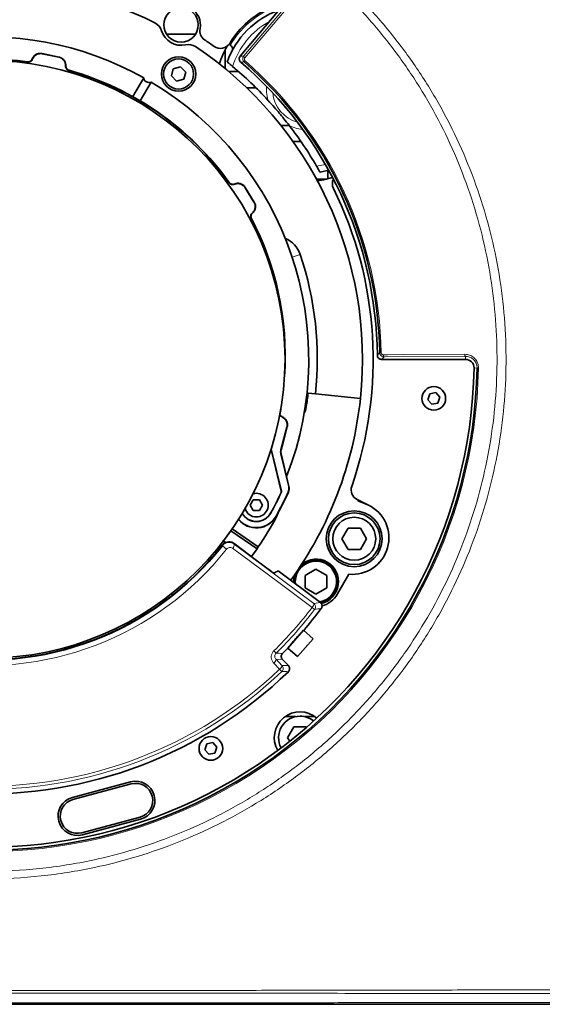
# Model space of a CAD drawing. Header units: millimetres. Extents: x 0 to 1118, y 0 to 864.
# Tile 61 of 200: x 395 to 436, y 394 to 471. Entities that reach past the tile are written whole.
import ezdxf

# ---------------------------------------------------------------- set-up
doc = ezdxf.new("R2010")
doc.units = ezdxf.units.MM

msp = doc.modelspace()

# ---------------------------------------------------------------- linework, layer by layer
at = {"color": 7, "linetype": 'Continuous', "lineweight": 35}
for p, q in [((416.546, 472.898), (412.365, 467.916)), ((409.252, 470.418), (409.259, 470.564)), ((406.649, 469.63), (408.901, 469.63)), ((411.59, 468.769), (411.496, 468.842)), ((411.633, 468.735), (411.59, 468.769)), ((397.003, 468.123), (398.314, 467.852)), ((398.293, 467.839), (397.016, 468.103)), ((411.186, 466.959), (411.186, 468.396)), ((407.727, 467.091), (407.169, 466.942)), ((408.135, 466.683), (407.727, 467.091)), ((407.169, 466.942), (407.02, 466.384)), ((407.02, 466.384), (407.428, 465.976)), ((407.986, 466.125), (408.135, 466.683)), ((411.469, 466.722), (412.236, 466.722)), ((404.876, 466.241), (404.034, 464.782)), ((405.453, 465.908), (404.611, 464.449)), ((407.428, 465.976), (407.986, 466.125)), ((412.868, 465.463), (413.584, 465.463)), ((415.514, 462.556), (416.148, 462.556)), ((416.458, 461.297), (417.069, 461.297)), ((419.22, 459.07), (418.549, 458.924)), ((419.146, 459.05), (419.146, 458.456)), ((418.273, 458.389), (419.08, 458.389)), ((413.425, 456.613), (412.741, 457.723)), ((412.747, 457.747), (413.449, 456.607)), ((423.322, 444.417), (429.827, 444.417)), ((418.192, 441.743), (417.618, 441.804)), ((421.673, 441.377), (418.192, 441.743)), ((427.046, 441.748), (426.896, 441.291)), ((426.896, 441.291), (427.217, 440.933)), ((427.516, 441.847), (427.046, 441.748)), ((427.838, 441.489), (427.516, 441.847)), ((427.688, 441.032), (427.838, 441.489)), ((427.217, 440.933), (427.688, 441.032)), ((415.514, 437.417), (415.981, 439.162)), ((416.003, 439.174), (415.656, 437.881)), ((414.782, 437.338), (415.54, 434.204)), ((415.549, 434.203), (414.789, 437.345)), ((415.656, 437.881), (415.532, 437.417)), ((415.51, 437.088), (416.12, 434.567)), ((415.528, 437.088), (416.139, 434.566)), ((413.368, 433.535), (413.128, 433.119)), ((413.849, 433.535), (413.368, 433.535)), ((414.09, 433.119), (413.849, 433.535)), ((421.424, 433.552), (422.295, 433.127)), ((421.48, 433.45), (421.504, 433.513)), ((413.128, 433.119), (413.368, 432.702)), ((413.849, 432.702), (414.09, 433.119)), ((422.061, 433.229), (421.48, 433.45)), ((422.295, 433.127), (422.061, 433.229)), ((413.368, 432.702), (413.849, 432.702)), ((415.208, 432.255), (415.365, 432.649)), ((411.743, 431.282), (413.751, 429.876)), ((420.716, 431.344), (420.234, 430.511)), ((421.678, 431.344), (420.716, 431.344)), ((422.159, 430.511), (421.678, 431.344)), ((411.643, 431.138), (413.665, 429.722)), ((420.234, 430.511), (420.716, 429.677)), ((421.678, 429.677), (422.159, 430.511)), ((411.246, 430.217), (411.171, 430.269)), ((411.174, 430.251), (411.233, 430.209)), ((413.623, 428.833), (411.895, 430.133)), ((413.234, 429.125), (413.665, 429.722)), ((420.716, 429.677), (421.678, 429.677)), ((418.228, 428.15), (417.391, 427.667)), ((419.065, 427.667), (418.228, 428.15)), ((418.57, 425.575), (415.312, 428.027)), ((416.742, 427.963), (416.754, 427.963)), ((417.391, 427.667), (417.391, 426.701)), ((419.065, 426.701), (419.065, 427.667)), ((420.774, 427.761), (419.891, 426.231)), ((416.561, 427.184), (416.564, 427.085)), ((416.628, 427.184), (416.635, 427.031)), ((417.391, 426.701), (418.228, 426.218)), ((418.228, 426.218), (419.065, 426.701)), ((419.146, 425.793), (419.146, 425.695)), ((416.055, 422.041), (417.263, 423.42)), ((418.015, 422.761), (417.263, 423.42)), ((416.807, 421.382), (418.015, 422.761)), ((416.055, 422.041), (416.807, 421.382)), ((416.1, 420.678), (415.637, 421.163)), ((416.649, 416.722), (415.84, 416.722)), ((418.159, 416.722), (417.349, 416.722)), ((416.518, 415.926), (416.037, 415.093)), ((417.48, 415.926), (416.518, 415.926)), ((417.499, 415.895), (417.48, 415.926)), ((409.761, 414.618), (409.612, 414.161)), ((410.232, 414.717), (409.761, 414.618)), ((410.553, 414.359), (410.232, 414.717)), ((416.037, 415.093), (416.198, 414.813)), ((409.612, 414.161), (409.933, 413.802)), ((409.933, 413.802), (410.404, 413.901)), ((410.404, 413.901), (410.553, 414.359)), ((399.351, 410.462), (403.859, 411.67)), ((399.394, 410.301), (403.902, 411.509)), ((404.592, 408.933), (400.084, 407.725)), ((404.635, 408.772), (400.127, 407.564))]:
    msp.add_line(p, q, dxfattribs=at)
at = {"color": 7, "linetype": 'Continuous', "lineweight": 18}
for p, q in [((412.629, 467.937), (416.721, 472.751)), ((397.003, 468.123), (397.016, 468.103)), ((398.293, 467.839), (398.314, 467.852)), ((412.736, 467.554), (412.665, 467.471)), ((418.282, 459.39), (418.967, 459.521)), ((412.747, 457.747), (412.741, 457.723)), ((413.425, 456.613), (413.449, 456.607)), ((417.016, 452.541), (416.384, 452.33)), ((423.284, 444.935), (423.174, 444.933)), ((429.827, 444.646), (423.509, 444.606)), ((429.827, 444.646), (429.827, 444.417)), ((430.72, 443.743), (430.484, 443.748)), ((430.83, 443.741), (430.72, 443.743)), ((417.484, 440.748), (417.396, 440.761)), ((416.003, 439.174), (415.981, 439.162)), ((414.789, 437.345), (414.782, 437.338)), ((415.514, 437.417), (415.532, 437.417)), ((415.528, 437.088), (415.51, 437.088)), ((414.715, 432.502), (414.723, 432.498)), ((415.152, 432.259), (415.137, 432.267)), ((410.976, 429.975), (411.306, 429.715)), ((411.895, 430.133), (411.9, 430.097)), ((411.9, 430.097), (418.062, 425.503)), ((417.931, 425.185), (418.127, 425.035)), ((418.062, 425.503), (418.57, 425.575)), ((414.963, 421.812), (415.136, 421.636)), ((415.415, 420.396), (414.952, 420.876)), ((415.134, 421.169), (415.597, 420.689)), ((415.637, 421.163), (415.134, 421.169)), ((415.597, 420.689), (416.1, 420.678)), ((415.415, 420.396), (415.585, 420.216))]:
    msp.add_line(p, q, dxfattribs=at)
at = {"color": 7, "linetype": 'Continuous', "lineweight": 18, "flags": 128}
for points in [[(416.812, 472.601), (416.609, 472.362), (415.797, 471.407), (412.72, 467.787)], [(412.365, 467.916), (412.498, 467.926), (412.629, 467.937)], [(412.72, 467.787), (412.696, 467.808), (412.675, 467.831), (412.656, 467.853), (412.642, 467.875), (412.631, 467.894), (412.626, 467.912), (412.625, 467.926), (412.629, 467.937)], [(395.899, 467.465), (395.894, 467.471), (395.885, 467.484)], [(396.256, 467.68), (396.251, 467.687), (396.242, 467.7)], [(398.845, 467.163), (398.838, 467.158), (398.824, 467.15)], [(399.087, 466.823), (399.08, 466.819), (399.067, 466.811)], [(414.505, 464.506), (414.399, 465.12), (414.4, 465.574)], [(417.204, 462.243), (416.757, 462.319), (416.17, 462.528)], [(411.51, 458.098), (411.512, 458.106), (411.515, 458.121)], [(411.912, 457.986), (411.913, 457.994), (411.917, 458.009)], [(413.312, 455.748), (413.304, 455.75), (413.288, 455.754)], [(413.231, 455.339), (413.224, 455.341), (413.208, 455.345)], [(423.509, 444.606), (423.416, 444.512), (423.322, 444.417)], [(423.452, 444.772), (423.765, 444.774), (425.018, 444.782), (429.77, 444.813)], [(423.452, 444.772), (423.453, 444.74), (423.456, 444.709), (423.462, 444.681), (423.469, 444.656), (423.477, 444.635), (423.487, 444.62), (423.498, 444.61), (423.509, 444.606)], [(429.77, 444.813), (429.771, 444.78), (429.774, 444.75), (429.78, 444.721), (429.787, 444.696), (429.795, 444.675), (429.805, 444.66), (429.816, 444.65), (429.827, 444.646)], [(415.604, 439.946), (415.611, 439.95), (415.625, 439.958)], [(416.12, 434.567), (416.129, 434.567), (416.139, 434.566)], [(415.538, 434.093), (415.535, 434.094), (415.529, 434.094)], [(415.54, 434.204), (415.545, 434.204), (415.549, 434.203)], [(416.098, 434.133), (416.085, 434.134), (416.079, 434.135)], [(410.976, 429.975), (410.973, 429.997), (410.971, 430.013)], [(411.171, 430.269), (411.172, 430.26), (411.174, 430.251)], [(417.931, 425.185), (417.414, 425.57), (415.349, 427.109), (411.768, 429.778)]]:
    msp.add_lwpolyline(points, dxfattribs=at)
at = {"color": 7, "linetype": 'Continuous', "lineweight": 35, "flags": 128}
for points in [[(418.349, 458.249), (418.812, 458.328), (419.52, 458.512)], [(417.314, 440.246), (417.411, 440.458), (417.484, 440.748)], [(416.552, 427.689), (416.538, 427.637), (416.478, 427.184)], [(415.641, 421.628), (416.042, 422.039), (416.182, 422.186)]]:
    msp.add_lwpolyline(points, dxfattribs=at)
at = {"color": 7, "linetype": 'Continuous', "lineweight": 35}
for centre, radius in [((407.775, 470.344), 1.333), ((407.578, 466.534), 1.333), ((392.666, 444.426), 23.167), ((407.578, 466.534), 1.167), ((427.367, 441.39), 0.917), ((421.197, 430.511), 2.167), ((421.197, 430.511), 2), ((421.197, 430.511), 1.667), ((410.083, 414.26), 0.917)]:
    msp.add_circle(centre, radius, dxfattribs=at)
for centre, radius, start, end in [((392.666, 444.426), 29.167, 63.34723, 172.28355), ((407.775, 470.344), 1.5, 348.61673, 130.90188), ((417.536, 465.294), 7, 113.16918, 148.88721), ((417.5, 465.339), 6.5, 109.32854, 160.91693), ((405.301, 469.6), 1, 16.73366, 63.34723), ((392.666, 444.426), 25, 60.76397, 134.38201), ((407.775, 470.344), 1.583, 196.73366, 282.78495), ((410.062, 469.883), 0.833, 168.61673, 235.65262), ((408.347, 467.824), 1, 56.17138, 102.78495), ((392.666, 444.426), 29.167, 354, 56.17138), ((392.666, 444.426), 30, 53.90869, 55.65262), ((410.829, 469.342), 0.833, 233.90869, 328.88721), ((417.406, 465.185), 7, 149.98133, 162.25741), ((392.847, 444.686), 23, 82.40883, 113.71577), ((392.847, 444.686), 22.983, 82.36889, 109.907), ((392.666, 444.426), 29.667, 42.59684, 49.90881), ((392.666, 444.426), 30.325, 0.60656, 49.39344), ((392.666, 444.426), 30.513, 0.95198, 49.04802), ((392.847, 444.686), 22.983, 35.70222, 74.29778), ((392.847, 444.686), 23, 35.74217, 74.25783), ((405.29, 466.291), 0.417, 186.8699, 293.1301), ((392.666, 444.426), 25, 338.66789, 59.23603), ((392.666, 444.426), 29.667, 30.29119, 37.60316), ((420.333, 458.035), 0.833, 154.43185, 206.19232), ((392.666, 444.426), 30, 340.82971, 26.19232), ((392.847, 444.686), 22.983, 0.36851, 27.63111), ((392.847, 444.686), 23, 356.55974, 27.59117), ((415.063, 451.89), 2.058, 18.43064, 67.70423), ((392.666, 444.426), 25.667, 354, 18.43064), ((429.827, 443.759), 0.658, 358.97222, 90), ((392.666, 444.426), 38.06, 249.02778, 358.97222), ((392.666, 444.426), 37.825, 249.02778, 358.97222), ((392.666, 444.426), 29.167, 324.04654, 354), ((392.666, 444.426), 25.089, 351.56936, 354), ((421.789, 434.301), 0.833, 160.82971, 244), ((413.609, 433.119), 0.917, 270, 106.17576), ((392.847, 444.686), 25.033, 330.87649, 334.96946), ((392.847, 444.686), 25.042, 330.87649, 334.97651), ((392.847, 444.686), 25.516, 330.87649, 335.57484), ((392.847, 444.686), 25.533, 330.87649, 335.58871), ((413.609, 433.119), 0.917, 197.09427, 270), ((421.053, 430.581), 2.833, 264.36079, 64), ((413.609, 433.119), 1.767, 218.61426, 330.87649), ((413.609, 433.119), 1.749, 218.41708, 330.87649), ((413.609, 433.119), 1.275, 210.49821, 330.87649), ((413.609, 433.119), 1.267, 210.28412, 330.87649), ((392.666, 444.426), 25.618, 325.39134, 331.63501), ((392.666, 444.426), 23.298, 259.91733, 321.78267), ((392.666, 444.426), 23.326, 259.9815, 321.7185), ((418.228, 427.184), 1.75, 283.40844, 128.74988), ((418.228, 427.184), 1.667, 283.04774, 180), ((418.228, 427.184), 1.6, 280.57466, 180), ((418.159, 427.231), 2, 285.77833, 330), ((392.666, 444.426), 32.367, 319.50154, 323.35958), ((392.666, 444.426), 33.694, 267.70345, 314.04655), ((416.999, 415.093), 2, 49.44154, 209.91296), ((416.999, 415.093), 1.667, 90, 208.49714), ((416.999, 415.093), 1.667, 50.85736, 90), ((404.247, 410.221), 1.5, 285, 105), ((404.247, 410.221), 1.333, 285, 105), ((399.739, 409.013), 1.5, 105, 285), ((399.739, 409.013), 1.333, 105, 285)]:
    msp.add_arc(centre, radius, start, end, dxfattribs=at)
at = {"color": 7, "linetype": 'Continuous', "lineweight": 18}
for centre, radius, start, end in [((417.5, 465.339), 6.833, 104.90004, 149.87018), ((417.5, 465.339), 6, 118.71433, 162.71191), ((419.932, 381.556), 86.221, 94.83511, 95.00959), ((392.666, 444.426), 30.622, 0.95198, 49.04802), ((417.5, 465.339), 2.638, 185.77184, 254.42816), ((417.5, 465.339), 2.167, 211.74906, 228.45094), ((362.15, 505.606), 86.053, 314.99024, 315.16506), ((392.666, 444.426), 38.17, 249.02778, 358.97222), ((392.666, 444.426), 23.745, 259.9815, 321.7185), ((411.492, 430.079), 0.408, 312.51016, 2.51422), ((392.666, 444.426), 31.757, 314.59551, 322.70777), ((417.655, 425.485), 0.408, 312.51887, 2.52994), ((417.862, 425.237), 0.333, 322.72836, 53.01144), ((405.107, 515.723), 91.618, 278.17043, 278.49258), ((392.666, 444.426), 32.004, 314.59551, 322.70777), ((416.942, 512.991), 91.372, 268.8673, 269.1838), ((414.729, 421.217), 0.408, 303.21943, 353.23094), ((415.192, 420.737), 0.408, 303.21997, 353.23189), ((415.356, 420.458), 0.333, 313.45227, 43.71145), ((392.666, 444.426), 33.338, 268.3183, 313.4317), ((392.666, 444.426), 33.091, 268.3183, 313.4317), ((417.466, 515.579), 95.381, 268.87026, 269.17431)]:
    msp.add_arc(centre, radius, start, end, dxfattribs=at)
at = {"color": 7, "linetype": 'Continuous', "lineweight": 35}
for centre, major_axis, ratio, start_param, end_param in [((419.079, 458.456), (-0.0248, 0.062), 0.998896, 3.211707, 4.331686), ((414.62, 437.299), (0.119, 0.116), 0.999949, 5.747453, 6.235063), ((414.627, 437.306), (0.119, 0.116), 0.999949, 5.747453, 6.268125), ((416.158, 437.245), (0.667, -0.008), 0.999959, 2.891959, 3.391227), ((416.176, 437.245), (0.667, -0.008), 0.999959, 2.891959, 3.391227), ((391.184, 442.31), (14.852, 21.211), 0.995013, 4.812304, 4.819098), ((403.77, 459.179), (22.211, 29.509), 0.866047, 4.194231, 4.204905)]:
    msp.add_ellipse(centre, major_axis=major_axis, ratio=ratio, start_param=start_param, end_param=end_param, dxfattribs=at)
at = {"color": 7, "linetype": 'Continuous', "lineweight": 18}
for points, knots in [([(392.937, 484.674), (392.959, 484.674), (393.722, 484.668), (395.231, 484.614), (397.456, 484.41), (399.673, 484.083), (402.227, 483.559), (405.102, 482.759), (408.26, 481.59), (411.342, 480.146), (414.284, 478.45), (417.064, 476.518), (419.662, 474.373), (422.097, 471.992), (424.32, 469.415), (426.307, 466.673), (428.052, 463.788), (429.562, 460.738), (430.809, 457.567), (431.779, 454.313), (432.472, 451.003), (432.887, 447.613), (433.013, 444.195), (432.848, 440.783), (432.398, 437.404), (431.655, 434.039), (430.628, 430.758), (429.33, 427.589), (427.779, 424.556), (425.956, 421.634), (423.898, 418.891), (421.627, 416.347), (419.17, 414.019), (416.497, 411.883), (413.659, 409.987), (410.689, 408.349), (407.613, 406.971), (404.402, 405.844), (400.833, 404.923), (396.909, 404.299), (392.975, 404.091), (389.326, 404.242), (385.983, 404.659), (382.656, 405.361), (379.4, 406.343), (376.252, 407.59), (373.232, 409.087), (370.32, 410.848), (367.567, 412.85), (365.005, 415.067), (362.647, 417.478), (360.48, 420.103), (358.541, 422.905), (356.854, 425.849), (355.422, 428.911), (354.243, 432.113), (353.339, 435.409), (352.72, 438.76), (352.384, 442.14), (352.334, 445.569), (352.577, 448.986), (353.108, 452.359), (353.919, 455.671), (355.023, 458.941), (356.402, 462.096), (358.031, 465.098), (359.894, 467.934), (362.013, 470.632), (364.344, 473.127), (366.862, 475.402), (369.54, 477.445), (372.41, 479.277), (375.417, 480.854), (378.532, 482.167), (381.728, 483.213), (385.035, 483.996), (388.579, 484.523), (391.05, 484.664), (392.373, 484.674), (392.395, 484.674)], [0, 0, 0, 0, 0.000254, 0.009071, 0.017929, 0.026787, 0.035686, 0.048899, 0.062203, 0.075649, 0.089289, 0.10251, 0.115824, 0.129279, 0.142929, 0.156203, 0.169477, 0.182941, 0.1966, 0.209917, 0.223233, 0.236741, 0.250446, 0.263818, 0.277286, 0.2909, 0.304717, 0.318082, 0.331542, 0.345149, 0.358959, 0.372239, 0.385613, 0.399131, 0.412846, 0.426117, 0.439388, 0.452847, 0.466501, 0.483141, 0.499966, 0.513227, 0.526489, 0.539939, 0.553582, 0.566854, 0.580127, 0.593587, 0.607242, 0.62052, 0.633797, 0.647264, 0.660926, 0.674233, 0.687539, 0.701036, 0.71473, 0.728102, 0.741475, 0.75504, 0.768805, 0.782132, 0.795554, 0.809274, 0.823098, 0.836409, 0.849815, 0.863366, 0.877117, 0.890335, 0.903644, 0.917096, 0.930742, 0.943937, 0.957224, 0.970651, 0.984272, 0.999746, 1, 1, 1, 1]), ([(392.333, 484.167), (391.047, 484.121), (388.664, 484.034), (385.209, 483.504), (381.976, 482.748), (378.786, 481.707), (375.702, 480.403), (372.748, 478.847), (369.949, 477.061), (367.283, 475.024), (364.961, 472.914), (362.961, 470.794), (361.259, 468.728), (359.693, 466.54), (358.275, 464.243), (356.917, 461.666), (355.677, 458.803), (354.604, 455.625), (353.796, 452.332), (353.273, 448.987), (353.036, 445.643), (353.075, 442.304), (353.398, 438.945), (354.004, 435.63), (354.88, 432.4), (356.013, 429.276), (357.418, 426.227), (359.071, 423.315), (360.961, 420.558), (363.059, 417.988), (365.389, 415.577), (367.907, 413.38), (370.601, 411.403), (373.433, 409.671), (376.43, 408.166), (379.534, 406.927), (382.731, 405.953), (385.976, 405.256), (389.302, 404.829), (392.923, 404.674), (396.832, 404.88), (400.664, 405.489), (404.156, 406.39), (407.29, 407.486), (410.353, 408.854), (413.284, 410.476), (416.062, 412.337), (418.665, 414.416), (421.108, 416.729), (423.345, 419.245), (425.353, 421.93), (427.128, 424.771), (428.673, 427.785), (429.954, 430.921), (430.956, 434.127), (431.687, 437.397), (432.144, 440.753), (432.314, 444.132), (432.199, 447.48), (431.812, 450.783), (431.145, 454.074), (430.203, 457.291), (428.997, 460.41), (427.546, 463.394), (425.833, 466.277), (423.888, 468.994), (421.723, 471.535), (419.365, 473.875), (416.792, 476.03), (414.05, 477.954), (411.163, 479.635), (408.162, 481.062), (405.019, 482.243), (402.146, 483.051), (399.598, 483.579), (397.416, 483.902), (395.214, 484.113), (393.739, 484.149), (392.999, 484.167)], [0, 0, 0, 0, 0.015515, 0.0287692, 0.0421162, 0.0555611, 0.0692326, 0.0824839, 0.095828, 0.1092703, 0.1229392, 0.1336522, 0.1444388, 0.1552255, 0.1661126, 0.1769997, 0.1903669, 0.2037342, 0.2174427, 0.2312525, 0.244561, 0.2578694, 0.2715108, 0.2852517, 0.2985113, 0.3118625, 0.3253198, 0.3389957, 0.3522394, 0.3656227, 0.3790059, 0.3926644, 0.4059135, 0.419303, 0.4326925, 0.4463582, 0.459604, 0.4729899, 0.4863758, 0.5000375, 0.5166971, 0.5335427, 0.546794, 0.5601857, 0.5735773, 0.5872453, 0.6005728, 0.6139003, 0.6274194, 0.6411372, 0.6544896, 0.667842, 0.6815363, 0.6953322, 0.7086868, 0.7220414, 0.7357341, 0.7495273, 0.7628325, 0.7761376, 0.7896295, 0.8033153, 0.8165613, 0.8299466, 0.8433319, 0.8569919, 0.8702446, 0.8835902, 0.8970432, 0.9107171, 0.9239755, 0.9373269, 0.9507855, 0.9644652, 0.9733076, 0.9821911, 0.9910747, 1, 1, 1, 1]), ([(412.665, 467.471), (412.653, 467.482), (412.614, 467.518), (412.566, 467.6), (412.543, 467.717), (412.562, 467.838), (412.607, 467.904), (412.629, 467.937)], [0, 0, 0, 0, 0.0912606, 0.3069033, 0.5353098, 0.7692575, 1, 1, 1, 1]), ([(412.72, 467.787), (412.708, 467.77), (412.686, 467.737), (412.676, 467.677), (412.687, 467.619), (412.711, 467.578), (412.731, 467.559), (412.736, 467.554)], [0, 0, 0, 0, 0.236453, 0.473133, 0.699982, 0.911038, 1, 1, 1, 1]), ([(423.509, 444.606), (423.478, 444.609), (423.411, 444.614), (423.317, 444.659), (423.239, 444.733), (423.186, 444.827), (423.178, 444.898), (423.174, 444.933)], [0, 0, 0, 0, 0.178888, 0.391612, 0.595022, 0.796523, 1, 1, 1, 1]), ([(423.284, 444.935), (423.286, 444.917), (423.29, 444.882), (423.316, 444.835), (423.356, 444.798), (423.403, 444.776), (423.436, 444.773), (423.452, 444.772)], [0, 0, 0, 0, 0.198508, 0.396921, 0.600375, 0.816529, 1, 1, 1, 1]), ([(429.77, 444.813), (429.894, 444.801), (430.143, 444.777), (430.473, 444.578), (430.712, 444.288), (430.821, 443.989), (430.828, 443.805), (430.83, 443.741)], [0, 0, 0, 0, 0.2292098, 0.4585844, 0.6803883, 0.889032, 1, 1, 1, 1]), ([(430.72, 443.743), (430.718, 443.797), (430.713, 443.953), (430.62, 444.206), (430.419, 444.45), (430.141, 444.617), (429.931, 444.637), (429.827, 444.646)], [0, 0, 0, 0, 0.109769, 0.316685, 0.538085, 0.768647, 1, 1, 1, 1]), ([(410.976, 429.975), (411, 430.003), (411.074, 430.087), (411.239, 430.19), (411.465, 430.241), (411.701, 430.216), (411.834, 430.137), (411.9, 430.097)], [0, 0, 0, 0, 0.1067361, 0.3259887, 0.5501594, 0.7755852, 1, 1, 1, 1]), ([(411.768, 429.778), (411.735, 429.798), (411.669, 429.837), (411.551, 429.849), (411.438, 429.823), (411.355, 429.772), (411.318, 429.729), (411.306, 429.715)], [0, 0, 0, 0, 0.226263, 0.452795, 0.676686, 0.894335, 1, 1, 1, 1]), ([(414.963, 421.812), (414.937, 421.784), (414.86, 421.7), (414.777, 421.523), (414.753, 421.291), (414.808, 421.059), (414.904, 420.937), (414.952, 420.876)], [0, 0, 0, 0, 0.108653, 0.3225848, 0.5452307, 0.7727648, 1, 1, 1, 1]), ([(415.134, 421.169), (415.109, 421.199), (415.061, 421.259), (415.033, 421.374), (415.043, 421.49), (415.085, 421.58), (415.123, 421.622), (415.136, 421.636)], [0, 0, 0, 0, 0.238447, 0.471713, 0.691928, 0.89692, 1, 1, 1, 1]), ([(303.198, 395.609), (304.971, 395.608), (308.518, 395.604), (313.81, 395.598), (319.078, 395.593), (324.797, 395.589), (330.943, 395.58), (337.493, 395.571), (343.974, 395.559), (350.403, 395.548), (356.824, 395.534), (362.856, 395.525), (368.539, 395.513), (373.89, 395.508), (379.369, 395.5), (384.246, 395.497), (388.449, 395.496), (391.948, 395.495), (395.461, 395.496), (398.982, 395.497), (402.483, 395.498), (405.95, 395.5), (409.369, 395.504), (412.754, 395.508), (417.223, 395.514), (422.712, 395.525), (429.191, 395.535), (435.612, 395.55), (442.045, 395.56), (448.53, 395.573), (455.087, 395.581), (461.728, 395.59), (468.453, 395.595), (475.256, 395.603), (479.84, 395.607), (482.134, 395.609)], [0, 0, 0, 0, 0.028813, 0.057658, 0.086603, 0.115582, 0.152644, 0.189738, 0.226872, 0.264053, 0.301237, 0.338527, 0.36828, 0.398095, 0.42828, 0.45862, 0.477376, 0.496134, 0.514939, 0.533889, 0.552887, 0.571631, 0.590415, 0.609117, 0.627847, 0.665443, 0.702688, 0.739944, 0.777088, 0.814175, 0.8513, 0.888356, 0.925477, 0.962703, 1, 1, 1, 1]), ([(482.12, 395.201), (482.095, 395.201), (479.782, 395.203), (475.194, 395.206), (468.403, 395.211), (461.679, 395.22), (455.029, 395.229), (448.463, 395.235), (441.971, 395.244), (435.535, 395.255), (429.116, 395.263), (423.368, 395.273), (418.269, 395.279), (413.831, 395.283), (409.707, 395.287), (405.914, 395.289), (402.08, 395.291), (397.819, 395.293), (393.14, 395.293), (388.856, 395.292), (384.274, 395.291), (379.411, 395.29), (373.947, 395.287), (368.603, 395.281), (362.929, 395.274), (356.901, 395.264), (350.48, 395.255), (344.05, 395.246), (337.563, 395.236), (331.006, 395.229), (324.281, 395.221), (317.386, 395.212), (310.333, 395.207), (305.585, 395.203), (303.212, 395.201)], [0, 0, 0, 0, 0.000407, 0.037546, 0.074685, 0.111825, 0.148967, 0.186114, 0.223265, 0.260433, 0.297678, 0.334919, 0.359889, 0.384865, 0.409822, 0.428541, 0.447259, 0.472352, 0.497472, 0.522563, 0.541269, 0.571456, 0.601648, 0.631381, 0.66112, 0.698386, 0.735582, 0.772776, 0.809935, 0.84709, 0.884203, 0.922795, 0.961407, 1, 1, 1, 1]), ([(303.232, 394.631), (304.369, 394.63), (307.791, 394.626), (313.472, 394.62), (320.239, 394.613), (326.942, 394.605), (333.566, 394.597), (340.115, 394.588), (346.597, 394.579), (353.043, 394.57), (359.498, 394.561), (364.934, 394.554), (369.343, 394.549), (372.691, 394.546), (376.08, 394.544), (379.502, 394.541), (382.953, 394.54), (386.225, 394.539), (389.316, 394.538), (392.222, 394.538), (395.136, 394.538), (398.044, 394.538), (400.937, 394.539), (404.778, 394.541), (409.529, 394.543), (415.137, 394.548), (420.634, 394.554), (426.054, 394.561), (431.421, 394.569), (436.775, 394.576), (442.145, 394.584), (447.552, 394.591), (453.006, 394.598), (458.515, 394.605), (463.697, 394.611), (468.539, 394.616), (473.03, 394.621), (477.55, 394.626), (480.583, 394.629), (482.1, 394.631)], [0, 0, 0, 0, 0.0185025, 0.0556839, 0.0929342, 0.1301258, 0.1673794, 0.2046015, 0.2418556, 0.2791191, 0.3164536, 0.353803, 0.3725201, 0.391254, 0.4100554, 0.4288879, 0.4476288, 0.4664113, 0.4819856, 0.4975864, 0.5132686, 0.5289783, 0.5445471, 0.5601409, 0.5914883, 0.6225917, 0.653794, 0.6848157, 0.7158524, 0.7468076, 0.7777643, 0.8086809, 0.8396166, 0.8705144, 0.9014461, 0.9260348, 0.9506434, 0.9753118, 1, 1, 1, 1])]:
    msp.add_open_spline(points, degree=3, knots=knots, dxfattribs=at)
at = {"color": 7, "linetype": 'Continuous', "lineweight": 35}
for points, knots in [([(411.724, 468.32), (411.724, 468.32), (411.748, 468.366), (411.771, 468.454), (411.75, 468.577), (411.704, 468.669), (411.657, 468.713), (411.633, 468.735)], [0, 0, 0, 0, 0.003676, 0.387647, 0.6572, 0.827955, 1, 1, 1, 1]), ([(397.003, 468.123), (396.987, 468.126), (396.897, 468.142), (396.728, 468.135), (396.517, 468.051), (396.34, 467.903), (396.275, 467.768), (396.242, 467.7)], [0, 0, 0, 0, 0.0517, 0.288772, 0.525843, 0.762922, 1, 1, 1, 1]), ([(397.016, 468.103), (396.941, 468.11), (396.792, 468.126), (396.573, 468.054), (396.39, 467.919), (396.295, 467.779), (396.262, 467.695), (396.256, 467.68)], [0, 0, 0, 0, 0.2372859, 0.4745722, 0.7118487, 0.9491212, 1, 1, 1, 1]), ([(398.824, 467.15), (398.821, 467.225), (398.814, 467.375), (398.71, 467.581), (398.55, 467.741), (398.397, 467.815), (398.309, 467.835), (398.293, 467.839)], [0, 0, 0, 0, 0.23728, 0.474561, 0.711834, 0.949109, 1, 1, 1, 1]), ([(398.314, 467.852), (398.33, 467.849), (398.418, 467.828), (398.571, 467.754), (398.731, 467.594), (398.835, 467.388), (398.841, 467.238), (398.845, 467.163)], [0, 0, 0, 0, 0.0517, 0.288772, 0.525843, 0.762922, 1, 1, 1, 1]), ([(412.403, 467.448), (412.377, 467.476), (412.325, 467.53), (412.286, 467.639), (412.284, 467.752), (412.315, 467.848), (412.351, 467.897), (412.365, 467.916)], [0, 0, 0, 0, 0.2161638, 0.4323293, 0.6484591, 0.8645745, 1, 1, 1, 1]), ([(396.242, 467.7), (396.242, 467.7), (396.229, 467.664), (396.191, 467.598), (396.105, 467.524), (395.998, 467.48), (395.923, 467.483), (395.885, 467.484)], [0, 0, 0, 0, 0.001554, 0.251159, 0.500766, 0.750383, 1, 1, 1, 1]), ([(396.256, 467.68), (396.248, 467.661), (396.224, 467.607), (396.16, 467.534), (396.061, 467.477), (395.97, 467.459), (395.916, 467.463), (395.899, 467.465)], [0, 0, 0, 0, 0.139529, 0.389022, 0.638506, 0.887987, 1, 1, 1, 1]), ([(399.067, 466.811), (399.032, 466.824), (398.962, 466.852), (398.881, 466.934), (398.831, 467.036), (398.822, 467.112), (398.824, 467.15), (398.824, 467.15)], [0, 0, 0, 0, 0.249711, 0.499423, 0.749125, 0.998825, 1, 1, 1, 1]), ([(398.845, 467.163), (398.845, 467.162), (398.843, 467.125), (398.851, 467.049), (398.901, 466.947), (398.982, 466.864), (399.052, 466.837), (399.087, 466.823)], [0, 0, 0, 0, 0.001554, 0.251159, 0.500766, 0.750383, 1, 1, 1, 1]), ([(411.771, 467.122), (411.733, 467.154), (411.645, 467.228), (411.518, 467.333), (411.416, 467.416), (411.365, 467.458), (411.36, 467.462), (411.358, 467.464)], [0, 0, 0, 0, 0.18479, 0.426067, 0.654141, 0.866051, 1, 1, 1, 1]), ([(414.505, 464.506), (414.674, 464.318), (415.098, 463.85), (415.656, 463.186), (416.029, 462.708), (416.17, 462.528)], [0, 0, 0, 0, 0.294687, 0.734697, 1, 1, 1, 1]), ([(418.549, 458.924), (418.548, 458.926), (418.545, 458.931), (418.516, 458.982), (418.462, 459.077), (418.388, 459.208), (418.324, 459.318), (418.288, 459.38), (418.282, 459.39)], [0, 0, 0, 0, 0.131779, 0.32751, 0.526349, 0.735217, 0.957866, 1, 1, 1, 1]), ([(411.327, 458.154), (411.311, 458.176), (411.287, 458.208), (411.258, 458.247), (411.239, 458.272), (411.224, 458.293), (411.212, 458.309), (411.205, 458.318), (411.205, 458.319), (411.204, 458.319)], [0, 0, 0, 0, 0.249708, 0.377143, 0.499782, 0.625655, 0.749894, 0.874854, 1, 1, 1, 1]), ([(411.447, 457.99), (411.445, 457.992), (411.442, 457.996), (411.427, 458.018), (411.406, 458.046), (411.378, 458.084), (411.349, 458.124), (411.334, 458.144), (411.327, 458.154)], [0, 0, 0, 0, 0.249269, 0.373334, 0.499694, 0.749083, 0.874348, 1, 1, 1, 1]), ([(411.912, 457.986), (411.892, 457.979), (411.837, 457.959), (411.739, 457.955), (411.63, 457.988), (411.554, 458.042), (411.521, 458.085), (411.51, 458.098)], [0, 0, 0, 0, 0.139529, 0.389022, 0.638506, 0.887987, 1, 1, 1, 1]), ([(411.515, 458.121), (411.525, 458.108), (411.559, 458.066), (411.635, 458.011), (411.744, 457.979), (411.842, 457.982), (411.897, 458.002), (411.917, 458.009)], [0, 0, 0, 0, 0.111455, 0.360842, 0.610232, 0.859631, 1, 1, 1, 1]), ([(412.741, 457.723), (412.695, 457.783), (412.604, 457.902), (412.401, 458.012), (412.178, 458.052), (412.011, 458.025), (411.927, 457.992), (411.912, 457.986)], [0, 0, 0, 0, 0.237286, 0.474572, 0.711849, 0.949121, 1, 1, 1, 1]), ([(412.747, 457.747), (412.738, 457.76), (412.688, 457.836), (412.566, 457.955), (412.361, 458.051), (412.132, 458.078), (411.989, 458.032), (411.917, 458.009)], [0, 0, 0, 0, 0.0517, 0.288772, 0.525843, 0.762922, 1, 1, 1, 1]), ([(411.889, 457.355), (411.874, 457.378), (411.85, 457.413), (411.823, 457.453), (411.8, 457.486), (411.785, 457.508), (411.778, 457.519), (411.777, 457.52), (411.777, 457.521)], [0, 0, 0, 0, 0.24958, 0.374887, 0.499864, 0.749268, 0.874572, 1, 1, 1, 1]), ([(411.998, 457.192), (411.991, 457.202), (411.979, 457.221), (411.951, 457.262), (411.926, 457.3), (411.905, 457.331), (411.894, 457.347), (411.889, 457.355)], [0, 0, 0, 0, 0.249673, 0.499558, 0.749451, 0.874701, 1, 1, 1, 1]), ([(412.005, 457.181), (412.005, 457.182), (412.004, 457.182), (412, 457.189), (411.998, 457.192)], [0, 0, 0, 0, 0.501081, 1, 1, 1, 1]), ([(413.288, 455.754), (413.341, 455.808), (413.446, 455.916), (413.524, 456.133), (413.53, 456.359), (413.479, 456.521), (413.433, 456.599), (413.425, 456.613)], [0, 0, 0, 0, 0.2372803, 0.4745609, 0.7118343, 0.9491086, 1, 1, 1, 1]), ([(413.312, 455.748), (413.324, 455.758), (413.392, 455.819), (413.491, 455.956), (413.555, 456.174), (413.548, 456.404), (413.482, 456.54), (413.449, 456.607)], [0, 0, 0, 0, 0.051687, 0.288758, 0.525832, 0.762916, 1, 1, 1, 1]), ([(413.208, 455.345), (413.194, 455.38), (413.166, 455.449), (413.171, 455.564), (413.21, 455.671), (413.26, 455.729), (413.288, 455.754), (413.288, 455.754)], [0, 0, 0, 0, 0.249711, 0.499423, 0.749125, 0.998825, 1, 1, 1, 1]), ([(413.312, 455.748), (413.312, 455.748), (413.283, 455.723), (413.233, 455.665), (413.194, 455.558), (413.189, 455.443), (413.217, 455.374), (413.231, 455.339)], [0, 0, 0, 0, 0.001554, 0.251159, 0.500766, 0.750383, 1, 1, 1, 1]), ([(413.426, 454.707), (413.425, 454.709), (413.423, 454.713), (413.423, 454.713), (413.423, 454.714)], [0, 0, 0, 0, 0.5, 1, 1, 1, 1]), ([(415.106, 450.181), (415.1, 450.206), (415.087, 450.257), (415.068, 450.328), (415.052, 450.39), (415.035, 450.452), (415.022, 450.502), (415.02, 450.508), (415.019, 450.51)], [0, 0, 0, 0, 0.125125, 0.250143, 0.375099, 0.500228, 0.749834, 1, 1, 1, 1]), ([(415.188, 449.852), (415.188, 449.855), (415.186, 449.86), (415.174, 449.909), (415.159, 449.971), (415.144, 450.032), (415.129, 450.092), (415.116, 450.142), (415.11, 450.168), (415.106, 450.181)], [0, 0, 0, 0, 0.25017, 0.499737, 0.629811, 0.749731, 0.874713, 0.937341, 1, 1, 1, 1]), ([(415.391, 448.925), (415.386, 448.951), (415.376, 449.002), (415.361, 449.075), (415.349, 449.137), (415.335, 449.2), (415.325, 449.25), (415.323, 449.256), (415.323, 449.259)], [0, 0, 0, 0, 0.125125, 0.250143, 0.375099, 0.500228, 0.749834, 1, 1, 1, 1]), ([(415.455, 448.592), (415.454, 448.595), (415.453, 448.601), (415.444, 448.65), (415.433, 448.712), (415.421, 448.775), (415.409, 448.835), (415.399, 448.886), (415.394, 448.912), (415.391, 448.925)], [0, 0, 0, 0, 0.25017, 0.499737, 0.629811, 0.749731, 0.874713, 0.937341, 1, 1, 1, 1]), ([(423.322, 444.417), (423.285, 444.421), (423.21, 444.428), (423.11, 444.486), (423.034, 444.57), (422.995, 444.663), (422.991, 444.724), (422.989, 444.747)], [0, 0, 0, 0, 0.216164, 0.432329, 0.648459, 0.864574, 1, 1, 1, 1]), ([(415.468, 440.335), (415.473, 440.36), (415.482, 440.412), (415.495, 440.485), (415.506, 440.547), (415.516, 440.611), (415.525, 440.662), (415.526, 440.668), (415.526, 440.671)], [0, 0, 0, 0, 0.125125, 0.250143, 0.375099, 0.500228, 0.749834, 1, 1, 1, 1]), ([(415.406, 440.002), (415.407, 440.004), (415.408, 440.01), (415.417, 440.059), (415.429, 440.122), (415.441, 440.184), (415.452, 440.244), (415.461, 440.296), (415.466, 440.322), (415.468, 440.335)], [0, 0, 0, 0, 0.2501698, 0.4997371, 0.6298115, 0.7497308, 0.8747133, 0.9373414, 1, 1, 1, 1]), ([(415.604, 439.946), (415.585, 439.955), (415.534, 439.982), (415.468, 440.043), (415.442, 440.103), (415.431, 440.129)], [0, 0, 0, 0, 0.241461, 0.673222, 1, 1, 1, 1]), ([(415.625, 439.958), (415.624, 439.958), (415.59, 439.973), (415.527, 440.016), (415.462, 440.094), (415.446, 440.154), (415.44, 440.178)], [0, 0, 0, 0, 0.002343, 0.378658, 0.754978, 1, 1, 1, 1]), ([(415.981, 439.162), (415.994, 439.236), (416.018, 439.385), (415.959, 439.608), (415.835, 439.797), (415.701, 439.901), (415.618, 439.939), (415.604, 439.946)], [0, 0, 0, 0, 0.237286, 0.474572, 0.711849, 0.949121, 1, 1, 1, 1]), ([(416.003, 439.174), (416.007, 439.19), (416.028, 439.278), (416.031, 439.448), (415.959, 439.663), (415.822, 439.848), (415.69, 439.922), (415.625, 439.958)], [0, 0, 0, 0, 0.0517, 0.288772, 0.525843, 0.762922, 1, 1, 1, 1]), ([(416.079, 434.135), (416.104, 434.205), (416.154, 434.346), (416.131, 434.494), (416.12, 434.567)], [0, 0, 0, 0, 0.5, 1, 1, 1, 1]), ([(416.139, 434.566), (416.15, 434.491), (416.172, 434.343), (416.122, 434.203), (416.098, 434.133)], [0, 0, 0, 0, 0.508356, 1, 1, 1, 1]), ([(415.529, 434.094), (415.536, 434.112), (415.549, 434.148), (415.543, 434.185), (415.54, 434.204)], [0, 0, 0, 0, 0.5, 1, 1, 1, 1]), ([(415.549, 434.203), (415.552, 434.184), (415.558, 434.147), (415.545, 434.111), (415.538, 434.093)], [0, 0, 0, 0, 0.5003723, 1, 1, 1, 1]), ([(412.102, 431.82), (412.104, 431.822), (412.107, 431.827), (412.134, 431.869), (412.168, 431.922), (412.203, 431.976), (412.236, 432.028), (412.263, 432.072), (412.278, 432.094), (412.285, 432.105)], [0, 0, 0, 0, 0.25017, 0.499737, 0.629811, 0.749731, 0.874713, 0.937341, 1, 1, 1, 1]), ([(412.285, 432.105), (412.298, 432.127), (412.326, 432.172), (412.365, 432.235), (412.399, 432.289), (412.432, 432.343), (412.459, 432.387), (412.462, 432.393), (412.464, 432.395)], [0, 0, 0, 0, 0.125125, 0.250143, 0.375099, 0.500228, 0.749834, 1, 1, 1, 1]), ([(411.174, 430.251), (411.141, 430.27), (411.076, 430.308), (411.001, 430.31), (410.963, 430.311)], [0, 0, 0, 0, 0.504504, 1, 1, 1, 1]), ([(411.895, 430.133), (411.831, 430.172), (411.702, 430.25), (411.474, 430.279), (411.252, 430.234), (411.079, 430.135), (411, 430.046), (410.971, 430.013)], [0, 0, 0, 0, 0.217727, 0.435456, 0.65315, 0.87083, 1, 1, 1, 1]), ([(410.974, 430.325), (410.988, 430.326), (411.039, 430.331), (411.109, 430.308), (411.156, 430.279), (411.171, 430.269)], [0, 0, 0, 0, 0.201626, 0.737284, 1, 1, 1, 1]), ([(414.971, 427.854), (414.953, 427.863), (414.917, 427.882), (414.679, 428.05), (414.335, 428.302), (413.961, 428.579), (413.717, 428.762), (413.623, 428.833)], [0, 0, 0, 0, 0.2159153, 0.4318315, 0.6477241, 0.8635863, 1, 1, 1, 1]), ([(407.058, 426.156), (407.047, 426.179), (407.024, 426.225), (407.022, 426.277), (407.021, 426.303)], [0, 0, 0, 0, 0.489653, 1, 1, 1, 1]), ([(407.039, 426.317), (407.038, 426.302), (407.033, 426.249), (407.054, 426.194), (407.073, 426.157), (407.076, 426.153)], [0, 0, 0, 0, 0.263386, 0.921911, 1, 1, 1, 1]), ([(418.57, 425.575), (418.598, 425.55), (418.653, 425.499), (418.698, 425.393), (418.708, 425.28), (418.683, 425.182), (418.65, 425.13), (418.637, 425.11)], [0, 0, 0, 0, 0.215492, 0.430987, 0.646445, 0.861888, 1, 1, 1, 1]), ([(404.909, 424.636), (404.891, 424.654), (404.858, 424.689), (404.814, 424.707), (404.794, 424.715)], [0, 0, 0, 0, 0.5338638, 1, 1, 1, 1]), ([(404.817, 424.728), (404.847, 424.708), (404.882, 424.687), (404.909, 424.657), (404.912, 424.653)], [0, 0, 0, 0, 0.891612, 1, 1, 1, 1]), ([(417.043, 423.178), (417.044, 423.179), (417.05, 423.188), (417.02, 423.158), (416.952, 423.085), (416.847, 422.969), (416.72, 422.828), (416.584, 422.678), (416.455, 422.536), (416.347, 422.416), (416.277, 422.336), (416.246, 422.299), (416.254, 422.306), (416.255, 422.307)], [0, 0, 0, 0, 0.01078, 0.118166, 0.225551, 0.332933, 0.440313, 0.547705, 0.655136, 0.762609, 0.870076, 0.977475, 1, 1, 1, 1]), ([(416.267, 422.316), (416.284, 422.332), (416.311, 422.359), (416.363, 422.413), (416.383, 422.433)], [0, 0, 0, 0, 0.614743, 1, 1, 1, 1]), ([(415.641, 421.628), (415.617, 421.599), (415.569, 421.54), (415.54, 421.429), (415.547, 421.316), (415.584, 421.224), (415.622, 421.179), (415.637, 421.163)], [0, 0, 0, 0, 0.218316, 0.436634, 0.654917, 0.873186, 1, 1, 1, 1]), ([(416.1, 420.678), (416.124, 420.648), (416.17, 420.589), (416.198, 420.477), (416.189, 420.364), (416.149, 420.271), (416.107, 420.226), (416.091, 420.208)], [0, 0, 0, 0, 0.215461, 0.430924, 0.646351, 0.861763, 1, 1, 1, 1]), ([(482.054, 394.426), (480.538, 394.426), (477.504, 394.426), (472.973, 394.426), (468.46, 394.426), (463.595, 394.426), (458.394, 394.426), (452.875, 394.426), (447.409, 394.426), (441.996, 394.426), (436.623, 394.426), (431.273, 394.426), (425.913, 394.426), (420.513, 394.426), (415.034, 394.426), (409.462, 394.426), (404.734, 394.426), (400.913, 394.426), (398.031, 394.426), (395.145, 394.426), (392.254, 394.426), (389.356, 394.426), (386.27, 394.426), (383.006, 394.426), (379.581, 394.426), (376.183, 394.426), (372.815, 394.426), (369.473, 394.426), (365.068, 394.426), (359.639, 394.426), (353.193, 394.426), (346.75, 394.426), (340.263, 394.426), (333.707, 394.426), (327.069, 394.426), (320.354, 394.426), (313.566, 394.426), (307.864, 394.426), (304.423, 394.426), (303.278, 394.426)], [0, 0, 0, 0, 0.024685, 0.04939, 0.074155, 0.09894, 0.129923, 0.160943, 0.191923, 0.222926, 0.253905, 0.284888, 0.315875, 0.34687, 0.377875, 0.408962, 0.439973, 0.45556, 0.471171, 0.486665, 0.502185, 0.517786, 0.533416, 0.552063, 0.570754, 0.589383, 0.608045, 0.626789, 0.645552, 0.682831, 0.720141, 0.757428, 0.794723, 0.832044, 0.869341, 0.906696, 0.943991, 0.981356, 1, 1, 1, 1])]:
    msp.add_open_spline(points, degree=3, knots=knots, dxfattribs=at)

doc.saveas('drawing.dxf')
